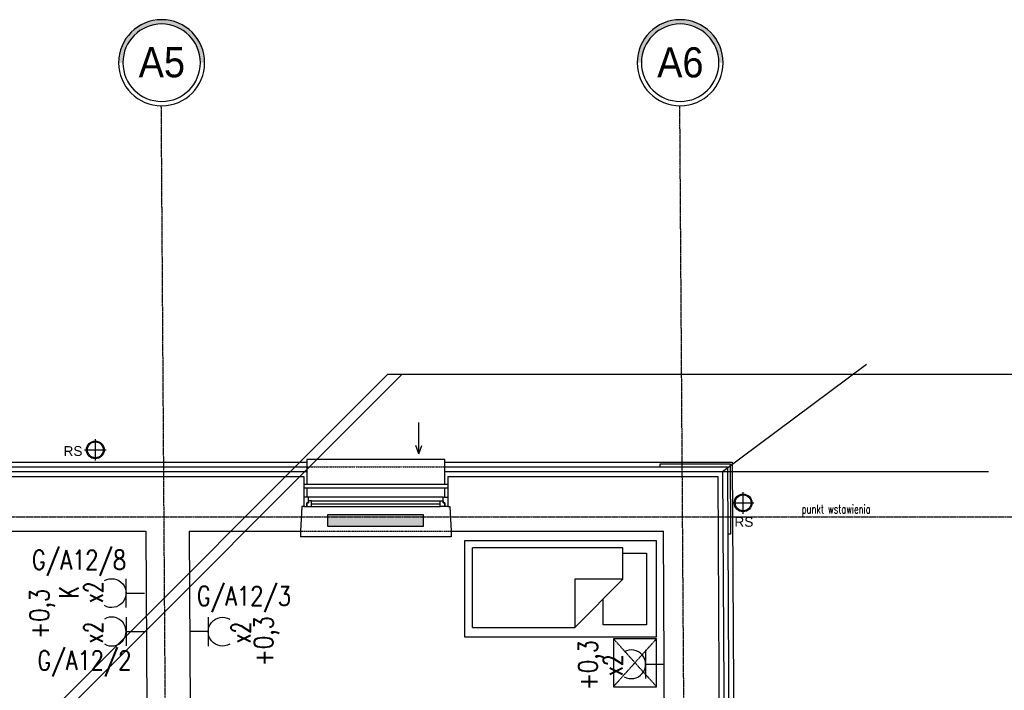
# Model space of a CAD drawing. Header units: inches. Extents: x -145354 to -97635, y 38777 to 78670.
# Tile 170 of 231: x -139144 to -138118, y 61496 to 62194. Entities that reach past the tile are written whole.
import ezdxf
from ezdxf.enums import TextEntityAlignment as Align

# ---------------------------------------------------------------- set-up
doc = ezdxf.new("R2010")
doc.units = ezdxf.units.IN
doc.header["$MEASUREMENT"] = 0
for name, pattern in [('CENTER', [2, 1.25, -0.25, 0.25, -0.25]), ('DASHDOT', [1, 0.5, -0.25, 0, -0.25]), ('DASHED2', [0.375, 0.25, -0.125])]:
    doc.linetypes.add(name, pattern=pattern)
doc.layers.get('0').update_dxf_attribs({"color": 101})
doc.layers.add('0-pomoc', color=21, linetype='Continuous', plot=False)
for name, color, linetype in [('E35', 6, 'Continuous'), ('E50', 3, 'Continuous'), ('Fas-balustrada-widok', 64, 'Continuous'), ('Ins-went-opis', 141, 'Continuous'), ('Ins-wod', 152, 'Continuous'), ('Ins-wod-opis', 155, 'Continuous'), ('Okn---okna', 5, 'Continuous'), ('Os-osie glowne', 8, 'CENTER'), ('Os-osie-opis', 8, 'Continuous'), ('Sc-cegla pelna', 32, 'Continuous'), ('Sc-izolacja term-obrys', 132, 'Continuous'), ('Sc-izolacja term-styropian', 151, 'STYROPIAN-KA'), ('Sc-kamien', 31, 'Continuous'), ('Sc-nadproza kon', 5, 'DASHED2'), ('W-idok', 9, 'Continuous'), ('Wyp-grzejniki', 56, 'Continuous'), ('Wyp-meble', 155, 'Continuous')]:
    doc.layers.add(name, color=color, linetype=linetype)
doc.styles.add('dwg_opis duży', font='ARIAL.TTF', dxfattribs={"width": 0.9})
doc.styles.add('ROMANS', font='romans', dxfattribs={"width": 0.85})
doc.styles.add('TYTUL2', font='ARIAL.TTF')
doc.linetypes.add('BATTING', pattern='A,0.0001,-0.1,[134,ltypeshp.shx,S=0.1,R=0,X=-0.1,Y=0],-0.2,[134,ltypeshp.shx,S=0.1,R=180,X=0.1,Y=0],-0.1', length=0.4001)
doc.linetypes.add('STYROPIAN-KA', pattern='A,0.0001,-0.1,[135,ltypeshp.shx,S=0.1,R=0,X=-0.1,Y=0],0,[135,ltypeshp.shx,S=0.1,R=180,X=0.1,Y=0],-0.1', length=0.2001)

# ---------------------------------------------------------------- blocks, each defined once
blk = doc.blocks.new('g2')
at = {"layer": 'E35'}
blk.add_line((15, 19.3), (-15, 19.3), dxfattribs=at)
blk.add_arc((0, 34.3), 15, 150, 30, dxfattribs=at)
at = {"layer": 'E50'}
blk.add_line((0, 19.3), (0, 0), dxfattribs=at)
blk = doc.blocks.new('loz033')
blk.add_lwpolyline([(0, 200), (100, 200), (100, 0), (0, 0)], close=True)
for points in [[(87, 164.8), (87, 189.4), (12.4, 189.4), (12.4, 144.4), (39.4, 144.4)], [(9.8, 114.8), (59.8, 164.8)], [(59.8, 164.8), (59.8, 114.8), (9.8, 114.8)], [(59.8, 164.8), (92.6, 164.8), (92.6, 8.3)], [(9.8, 8.3), (9.8, 114.8)], [(9.8, 8.3), (92.6, 8.3)]]:
    blk.add_lwpolyline(points)
blk = doc.blocks.new('_szafka_nocna')
blk.add_lwpolyline([(-25, 0), (25, 0), (25, -45), (-25, -45)], close=True)
at = {"linetype": 'DASHED2'}
for points in [[(25, 0), (-25, -45)], [(-25, 0), (25, -45)]]:
    blk.add_lwpolyline(points, dxfattribs=at)
blk = doc.blocks.new('rura_spustowa')
at = {"layer": 'Ins-wod', "linetype": 'Continuous'}
for p, q in [((0, -11.2), (0, 11.2)), ((-11.2, 0), (11.2, 0))]:
    blk.add_line(p, q, dxfattribs=at)
at = {"layer": 'Ins-wod', "linetype": 'Continuous', "ltscale": 25}
for radius in [9.25, 8.25]:
    blk.add_circle((0, 0), radius, dxfattribs=at)
blk = doc.blocks.new('ramiak_okna')
at = {"layer": 'Okn---okna'}
for p, q in [((145, 10), (5, 10)), ((8, 6), (142, 6)), ((8, 3), (142, 3)), ((8, 0), (142, 0))]:
    blk.add_line(p, q, dxfattribs=at)
for points in [[(5, 10), (0, 10), (0, 0), (3, 0), (3, 4), (5, 4)], [(8, 6), (5, 6), (5, 4), (3, 4), (3, 0), (5, 0), (8, 0)], [(142, 6), (145, 6), (145, 4), (147, 4), (147, 0), (145, 0), (142, 0)], [(145, 10), (150, 10), (150, 0), (147, 0), (147, 4), (145, 4)]]:
    blk.add_lwpolyline(points, close=True, dxfattribs=at)
blk = doc.blocks.new('0630_STRZAŁKA')
at = {"ltscale": 0.5}
for points in [[(0, 0), (-3, -8.6)], [(0, 0), (0, -32.4)], [(0, 0), (3, -8.6)]]:
    blk.add_lwpolyline(points, dxfattribs=at)
blk = doc.blocks.new('grzejnik_100')
at = {"layer": 'Wyp-grzejniki'}
h = blk.add_hatch(dxfattribs=at)
h.set_pattern_fill('DOTS', color=256, scale=0.5, style=0)
h.set_pattern_definition([(0, (-77492.90915, 37823.9399), (0.396875, 0.79375), [0, -0.79375])])
h.paths.add_polyline_path([(0, -100), (12, -100), (12, 0), (0, 0)])
blk.add_lwpolyline([(12, 0), (0, 0), (0, -100), (12, -100)], close=True, dxfattribs=at)
blk = doc.blocks.new('_opis_osi_liczbowy')
blk.add_hatch(color=256).paths.add_polyline_path([(32, 32), (32, 28.8, -1), (32, -28.8), (32, -32, 1)])
for radius in [32, 28.8]:
    blk.add_circle((32, 0), radius)
at = {"style": 'dwg_opis duży', "width": 0.9}
blk.add_attdef('AXNAMEH', text='', height=22.4, rotation=90, dxfattribs=at).set_placement((32, 0), align=Align.MIDDLE_CENTER)

msp = doc.modelspace()

# ---------------------------------------------------------------- linework, layer by layer
at = {"layer": '0-pomoc'}
for q in [(-138261.93, 61835.48), (-138261.93, 61835.48), (-138134.74, 61723.54), (-138134.74, 61723.54)]:
    msp.add_line((-138411.73, 61723.54), q, dxfattribs=at)
at = {"layer": 'E35'}
for p, q in [((-138745.66, 61824.73), (-139507.2, 61063.19)), ((-138760.66, 61824.73), (-139507.2, 61078.19))]:
    msp.add_line(p, q, dxfattribs=at)
at = {"layer": 'E35', "linetype": 'Continuous'}
msp.add_line((-137507.13, 61824.73), (-138760.66, 61824.73), dxfattribs=at)
at = {"layer": 'Fas-balustrada-widok'}
for p, q in [((-138847.89, 61710.54), (-138697.89, 61710.54)), ((-138847.89, 61706.54), (-138697.89, 61706.54))]:
    msp.add_line(p, q, dxfattribs=at)
at = {"layer": 'Ins-wod', "linetype": 'Continuous'}
for p, q in [((-138390.4, 61679.71), (-138390.4, 61702.21)), ((-138401.65, 61690.96), (-138379.15, 61690.96))]:
    msp.add_line(p, q, dxfattribs=at)
at = {"layer": 'Ins-wod', "linetype": 'Continuous', "ltscale": 25}
for radius in [9.25, 8.25]:
    msp.add_circle((-138390.4, 61690.96), radius, dxfattribs=at)
at = {"layer": 'Os-osie glowne'}
for p, q in [((-138968.49, 57943.12), (-138996.29, 62104.61)), ((-138428.47, 57943.12), (-138456.28, 62104.61))]:
    msp.add_line(p, q, dxfattribs=at)
msp.add_lwpolyline([(-143199.4, 61676.54), (-138010.88, 61676.54)], dxfattribs=at)
at = {"layer": 'Sc-cegla pelna'}
for p, q in [((-139285.4, 61661.54), (-139012.4, 61661.54)), ((-138967.4, 61661.54), (-138851.39, 61661.54)), ((-138694.39, 61661.54), (-138473.39, 61661.54))]:
    msp.add_line(p, q, dxfattribs=at)
for points in [[(-139290.4, 61718.54), (-138847.89, 61718.54)], [(-138847.89, 61718.54), (-138847.89, 61687.03), (-138849.89, 61687.03), (-138851.39, 61661.54)], [(-138697.89, 61718.54), (-138697.89, 61687.03), (-138695.89, 61687.03), (-138694.39, 61661.54)], [(-138697.89, 61718.54), (-138416.71, 61718.54), (-138415.19, 61443.54)], [(-139012.4, 61661.54), (-139011.06, 61417.54)], [(-138967.4, 61661.54), (-138966.05, 61417.54)], [(-138472.19, 61453.53), (-138473.39, 61661.54)]]:
    msp.add_lwpolyline(points, dxfattribs=at)
at = {"layer": 'Sc-izolacja term-obrys'}
for points in [[(-139293.4, 61710.54), (-139293.4, 61728.54), (-138844.89, 61728.54), (-138844.89, 61710.54)], [(-138700.89, 61710.54), (-138700.89, 61728.54), (-138406.76, 61728.54), (-138405.17, 61440.6), (-138423.17, 61440.5)], [(-138844.89, 61706.54), (-138844.89, 61697.03)], [(-138700.89, 61697.03), (-138700.89, 61706.54)]]:
    msp.add_lwpolyline(points, dxfattribs=at)
at = {"layer": 'Sc-izolacja term-styropian', "linetype": 'BATTING', "ltscale": 0.25}
for points in [[(-139293.4, 61723.54), (-138844.89, 61723.54)], [(-138700.89, 61723.54), (-138411.73, 61723.54), (-138410.17, 61440.57)]]:
    msp.add_lwpolyline(points, dxfattribs=at)
at = {"layer": 'Sc-kamien'}
msp.add_lwpolyline([(-138476.78, 61728.61), (-138476.78, 61731.61), (-138403.78, 61731.53), (-138403.38, 61658.53), (-138406.38, 61658.53)], dxfattribs=at)
at = {"layer": 'Sc-nadproza kon', "linetype": 'DASHDOT', "ltscale": 0.5}
for p, q in [((-138844.89, 61728.54), (-138700.89, 61728.54)), ((-138851.39, 61661.54), (-138694.39, 61661.54))]:
    msp.add_line(p, q, dxfattribs=at)
at = {"layer": 'W-idok'}
msp.add_line((-138694.4, 61655.54), (-138851.39, 61655.54), dxfattribs=at)
for points in [[(-139293.4, 61733.54), (-138844.89, 61733.54)], [(-138700.89, 61728.54), (-138700.89, 61736.04), (-138844.89, 61736.04)], [(-138844.89, 61736.04), (-138844.89, 61728.54)], [(-138700.89, 61733.54), (-138401.79, 61733.54), (-138400.17, 61440.6)], [(-138851.39, 61661.54), (-138851.39, 61655.54)], [(-138694.39, 61661.54), (-138694.4, 61655.54)]]:
    msp.add_lwpolyline(points, dxfattribs=at)

# ---------------------------------------------------------------- block references
at = {"layer": 'E35', "xscale": -1}
for p, rotation in [((-139013.71, 61596.97), 90.00000000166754), ((-138966.82, 61556.86), 270.0000000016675)]:
    msp.add_blockref('g2', p, dxfattribs=dict(at, rotation=rotation))
at = {"layer": 'E35', "rotation": 89.99999999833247}
for p in [(-139013.71, 61557), (-138472.59, 61522.9)]:
    msp.add_blockref('g2', p, dxfattribs=at)
at = {"layer": 'Ins-went-opis', "xscale": -1, "rotation": 180}
msp.add_blockref('0630_STRZAŁKA', (-138728.1, 61742.2), dxfattribs=at)
at = {"layer": 'Ins-wod', "linetype": 'Continuous'}
msp.add_blockref('rura_spustowa', (-139064.98, 61746.2), dxfattribs=at)
at = {"layer": 'Okn---okna'}
msp.add_blockref('ramiak_okna', (-138847.89, 61687.03), dxfattribs=at)
at = {"layer": 'Os-osie-opis'}
ref = msp.add_blockref('_opis_osi_liczbowy', (-138995.96, 62104.6), dxfattribs=dict(at, xscale=-1.399999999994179, yscale=1.399999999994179, zscale=1.4, rotation=270))
ref.add_attrib('AXNAMEH', 'A5', dxfattribs={"layer": '0', "height": 31.36, "style": 'dwg_opis duży', "width": 0.9}).set_placement((-138995.75, 62149.92), align=Align.MIDDLE_CENTER)
ref = msp.add_blockref('_opis_osi_liczbowy', (-138455.95, 62104.6), dxfattribs=dict(at, xscale=-1.399999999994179, yscale=1.399999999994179, zscale=1.4, rotation=270))
ref.add_attrib('AXNAMEH', 'A6', dxfattribs={"layer": '0', "height": 31.36, "style": 'dwg_opis duży', "width": 0.9}).set_placement((-138455.74, 62149.79), align=Align.MIDDLE_CENTER)
at = {"layer": 'Wyp-grzejniki', "rotation": 90}
msp.add_blockref('grzejnik_100', (-138823.09, 61666.67), dxfattribs=at)
at = {"layer": 'Wyp-meble', "xscale": -1, "rotation": 270}
for name, p in [('loz033', (-138680.51, 61551.55)), ('_szafka_nocna', (-138480.51, 61524.55))]:
    msp.add_blockref(name, p, dxfattribs=at)

# ---------------------------------------------------------------- texts
at = {"layer": '0-pomoc', "style": 'ROMANS', "width": 0.7}
msp.add_text('punkt wstawienia', height=9, dxfattribs=at).set_placement((-138329.41, 61680.05))
at = {"layer": 'E35', "style": 'ROMANS'}
for s, rotation, width, p in [('G/A12/8', 0, 0.8, (-139082.01, 61630.14)), ('K', 90, 0.7, (-139092.66, 61597.9)), ('x2', 90, 0.7, (-139067.04, 61597.9)), ('G/A12/3', 0, 0.8, (-138910.3, 61592.54)), ('+0,3', 90, 0.8, (-139120.27, 61575.38)), ('+0,3', 90, 0.8, (-138886.72, 61546.91)), ('x2', 90, 0.7, (-139067.04, 61556.07)), ('x2', 90, 0.7, (-138913.49, 61555.93)), ('G/A12/2', 360, 0.8, (-139076.35, 61525.49)), ('+0,3', 90, 0.8, (-138548.91, 61522.03)), ('x2', 90, 0.7, (-138525.92, 61521.97))]:
    msp.add_text(s, height=20, rotation=rotation, dxfattribs=dict(at, width=width)).set_placement(p, align=Align.MIDDLE)
at = {"layer": 'Ins-wod-opis', "style": 'TYTUL2'}
for p in [(-139088.3, 61744.99), (-138389.56, 61671.21)]:
    msp.add_text('RS', height=10.212, dxfattribs=at).set_placement(p, align=Align.MIDDLE)

doc.saveas('drawing.dxf')
